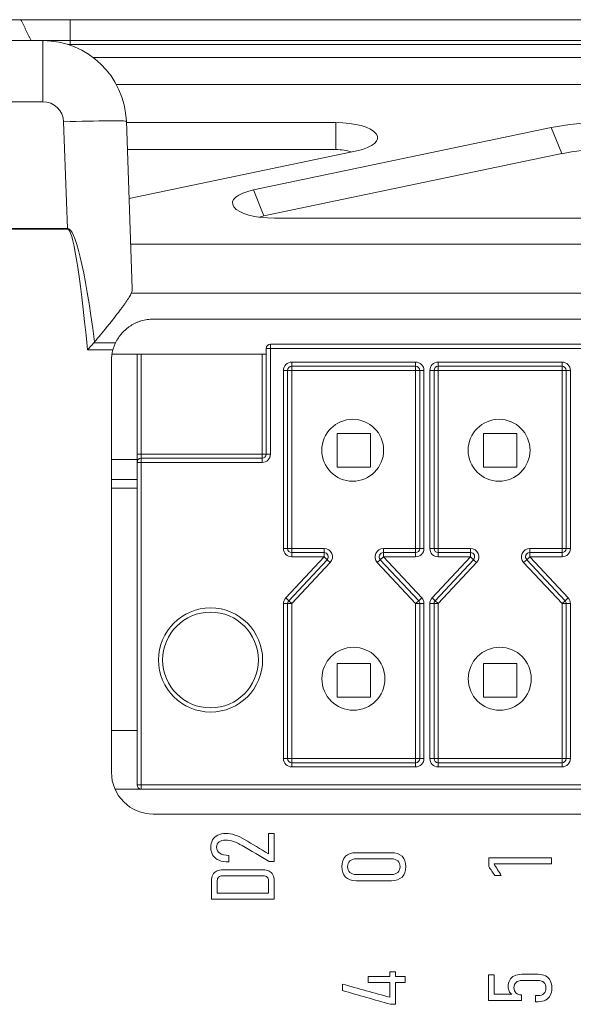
# Model space of a CAD drawing. Header units: millimetres. Extents: x 990 to 1809, y 0 to 562.
# Tile 10 of 256: x 1253 to 1266, y 216 to 239. Entities that reach past the tile are written whole.
import ezdxf

# ---------------------------------------------------------------- set-up
doc = ezdxf.new("R2010")
doc.units = ezdxf.units.MM
doc.layers.add('1', color=7, linetype='Continuous', true_color=0xffffff)
doc.layers.add('10', color=7, linetype='Continuous')

msp = doc.modelspace()

# ---------------------------------------------------------------- linework, layer by layer
at = {"layer": '1', "color": 7, "linetype": 'Continuous', "lineweight": 18}
for p, q in [((1235.329, 239.46), (1252.922, 239.46)), ((1254.103, 239.46), (1313.738, 239.46)), ((1253.165, 238.96), (1235.572, 238.96)), ((1236.808, 238.96), (1253.445, 238.96)), ((1253.445, 237.499), (1253.445, 238.96)), ((1313.738, 238.96), (1254.103, 238.96)), ((1254.103, 238.96), (1254.104, 238.868)), ((1253.445, 237.499), (1236.808, 237.499)), ((1254.034, 234.466), (1253.945, 237.017)), ((1255.444, 237.03), (1255.584, 233.028)), ((1255.445, 237), (1260.453, 237)), ((1260.453, 236.353), (1260.453, 237)), ((1258.483, 235.388), (1265.605, 236.879)), ((1265.605, 236.879), (1265.855, 236.256)), ((1260.453, 236.353), (1255.468, 236.353)), ((1260.953, 236.324), (1255.508, 235.185)), ((1265.855, 236.256), (1258.733, 234.766)), ((1258.483, 235.388), (1258.733, 234.766)), ((1266.581, 234.712), (1258.983, 234.712)), ((1254.034, 234.453), (1236.219, 234.453)), ((1255.088, 231.3), (1255.088, 221.46)), ((1255.101, 231.46), (1258.788, 231.46)), ((1255.089, 228.942), (1255.703, 228.942)), ((1255.703, 228.46), (1255.089, 228.46)), ((1255.701, 228.26), (1255.088, 228.26)), ((1256.088, 220.46), (1283.211, 220.46))]:
    msp.add_line(p, q, dxfattribs=at)
for centre, radius, start, end in [((1253.445, 236.96), 2, 2, 90), ((1253.445, 236.999), 0.5, 2, 90), ((1256.088, 231.3), 1, 164.642, 180), ((1256.088, 221.46), 1, 180, 270)]:
    msp.add_arc(centre, radius, start, end, dxfattribs=at)
for centre, major_axis, ratio, start_param, end_param in [((1253.945, 236.977), (-1.499, -0.052), 0.026161, 3.141593, 4.711475), ((1260.453, 236.638), (1, 0), 0.362446, 5.235988, 7.853982), ((1266.855, 236.094), (2.5, 0), 0.362446, 1.570796, 2.094395), ((1260.453, 236.172), (-0.5, 0), 0.362446, 3.894102, 4.712389), ((1266.855, 235.628), (-2, 0), 0.362446, 4.712389, 5.235988), ((1258.983, 235.075), (1, 0), 0.362446, 2.094395, 4.712389), ((1258.983, 234.609), (-0.5, 0), 0.362446, 5.235988, 5.504455), ((1255.367, 196.252), (-1.334, 38.215), 0.039228, 5.902606, 6.282272), ((1255.367, 196.252), (1.334, -38.202), 0.026161, 2.749303, 3.140679)]:
    msp.add_ellipse(centre, major_axis=major_axis, ratio=ratio, start_param=start_param, end_param=end_param, dxfattribs=at)
for points, degree in [([(1252.922, 239.46), (1253.193, 239.46), (1253.795, 239.46), (1254.103, 239.46)], 2), ([(1252.922, 239.46), (1253.165, 238.96)], 1), ([(1254.103, 239.46), (1254.103, 238.96)], 1), ([(1254.104, 238.868), (1254.084, 238.868), (1254.064, 238.868), (1254.044, 238.868)], 3), ([(1283.921, 237.906), (1255.207, 237.906)], 1), ([(1236.219, 234.466), (1254.034, 234.466)], 1), ([(1254.034, 234.453), (1254.034, 234.458), (1254.034, 234.462), (1254.034, 234.466)], 3), ([(1283.921, 234.091), (1274.463, 234.091), (1265.005, 234.091), (1255.547, 234.091)], 3), ([(1255.584, 233.028), (1255.585, 232.992), (1255.578, 232.957), (1255.562, 232.921)], 3), ([(1254.685, 231.752), (1254.68, 231.746), (1254.675, 231.74), (1254.67, 231.734)], 3), ([(1255.124, 231.565), (1254.921, 231.565), (1254.719, 231.565), (1254.516, 231.565)], 3), ([(1257.507, 219.842), (1257.535, 219.893), (1257.576, 219.932), (1257.63, 219.958)], 3), ([(1258.842, 219.996), (1258.888, 219.996), (1258.934, 219.996), (1258.98, 219.996)], 3), ([(1258.842, 219.51), (1258.842, 219.672), (1258.842, 219.834), (1258.842, 219.996)], 3), ([(1258.98, 219.996), (1258.98, 219.772), (1258.98, 219.549), (1258.98, 219.325)], 3), ([(1258.214, 219.707), (1258.142, 219.75), (1258.072, 219.783), (1258.004, 219.806)], 3), ([(1258.859, 219.325), (1258.644, 219.453), (1258.429, 219.58), (1258.214, 219.707)], 3), ([(1258.273, 219.856), (1258.463, 219.741), (1258.652, 219.625), (1258.842, 219.51)], 3), ([(1257.661, 219.357), (1257.597, 219.383), (1257.548, 219.422), (1257.515, 219.473)], 3), ([(1257.679, 219.525), (1257.729, 219.49), (1257.8, 219.473), (1257.893, 219.473)], 3), ([(1257.893, 219.473), (1257.893, 219.421), (1257.893, 219.369), (1257.894, 219.317)], 3), ([(1258.98, 219.325), (1258.94, 219.325), (1258.899, 219.325), (1258.859, 219.325)], 3), ([(1264.11, 219.416), (1264.61, 219.416), (1265.11, 219.416), (1265.61, 219.416)], 3), ([(1264.11, 219.206), (1264.11, 219.276), (1264.11, 219.346), (1264.11, 219.416)], 3), ([(1264.236, 219.268), (1264.294, 219.176), (1264.351, 219.084), (1264.408, 218.992)], 3), ([(1265.61, 219.268), (1265.152, 219.268), (1264.694, 219.268), (1264.236, 219.268)], 3), ([(1265.61, 219.416), (1265.61, 219.367), (1265.61, 219.317), (1265.61, 219.268)], 3), ([(1258.857, 219.1), (1258.897, 219.079), (1258.927, 219.049), (1258.948, 219.009)], 3), ([(1260.787, 219.067), (1260.823, 219.034), (1260.873, 219.017), (1260.938, 219.017)], 3), ([(1264.253, 218.992), (1264.205, 219.063), (1264.158, 219.135), (1264.11, 219.206)], 3), ([(1264.408, 218.992), (1264.357, 218.992), (1264.305, 218.992), (1264.253, 218.992)], 3), ([(1260.938, 218.869), (1260.829, 218.869), (1260.744, 218.898), (1260.685, 218.957)], 3), ([(1257.618, 218.574), (1258.026, 218.574), (1258.434, 218.574), (1258.842, 218.574)], 3), ([(1258.98, 218.426), (1258.48, 218.426), (1257.98, 218.426), (1257.48, 218.426)], 3), ([(1261.746, 216.579), (1261.746, 216.616), (1261.746, 216.654), (1261.746, 216.691)], 3), ([(1261.746, 216.691), (1261.791, 216.691), (1261.835, 216.691), (1261.879, 216.691)], 3), ([(1261.879, 216.691), (1261.879, 216.654), (1261.879, 216.616), (1261.879, 216.579)], 3), ([(1261.227, 216.579), (1261.4, 216.579), (1261.573, 216.579), (1261.746, 216.579)], 3), ([(1261.227, 216.436), (1261.227, 216.483), (1261.227, 216.531), (1261.227, 216.579)], 3), ([(1261.746, 216.436), (1261.573, 216.436), (1261.4, 216.436), (1261.227, 216.436)], 3), ([(1261.746, 216.08), (1261.746, 216.198), (1261.746, 216.317), (1261.746, 216.436)], 3), ([(1261.879, 216.579), (1261.956, 216.579), (1262.033, 216.579), (1262.11, 216.579)], 3), ([(1262.11, 216.436), (1262.033, 216.436), (1261.956, 216.436), (1261.879, 216.436)], 3), ([(1261.879, 216.436), (1261.879, 216.261), (1261.879, 216.087), (1261.879, 215.912)], 3), ([(1262.11, 216.579), (1262.11, 216.531), (1262.11, 216.483), (1262.11, 216.436)], 3), ([(1264.103, 216.617), (1264.149, 216.617), (1264.195, 216.617), (1264.241, 216.617)], 3), ([(1264.103, 216.007), (1264.103, 216.211), (1264.103, 216.414), (1264.103, 216.617)], 3), ([(1264.241, 216.617), (1264.241, 216.463), (1264.241, 216.31), (1264.241, 216.156)], 3), ([(1264.611, 216.493), (1264.637, 216.537), (1264.674, 216.571), (1264.722, 216.594)], 3), ([(1265.468, 216.591), (1265.517, 216.565), (1265.554, 216.528), (1265.58, 216.478)], 3), ([(1260.61, 216.395), (1260.989, 216.29), (1261.368, 216.185), (1261.746, 216.08)], 3), ([(1260.61, 216.241), (1260.61, 216.292), (1260.61, 216.344), (1260.61, 216.395)], 3), ([(1261.759, 215.912), (1261.376, 216.022), (1260.993, 216.131), (1260.61, 216.241)], 3), ([(1264.76, 216.183), (1264.792, 216.153), (1264.836, 216.137), (1264.893, 216.137)], 3), ([(1264.893, 216.007), (1264.629, 216.007), (1264.366, 216.007), (1264.103, 216.007)], 3), ([(1264.241, 216.156), (1264.381, 216.156), (1264.521, 216.156), (1264.661, 216.156)], 3), ([(1264.893, 216.137), (1264.893, 216.094), (1264.893, 216.051), (1264.893, 216.007)], 3), ([(1265.23, 215.974), (1265.23, 216.024), (1265.23, 216.073), (1265.23, 216.123)], 3), ([(1261.879, 215.912), (1261.839, 215.912), (1261.799, 215.912), (1261.759, 215.912)], 3)]:
    msp.add_open_spline(points, degree=degree, dxfattribs=at)
for points, knots in [([(1254.103, 238.96), (1254.047, 238.96), (1253.935, 238.96), (1253.769, 238.961), (1253.605, 238.961), (1253.498, 238.961), (1253.445, 238.961)], [0, 0, 0, 0, 0.250007, 0.500007, 0.750003, 1, 1, 1, 1]), ([(1283.921, 238.868), (1274.305, 238.868), (1264.366, 238.868), (1254.427, 238.868), (1254.104, 238.868)], [0, 0, 0, 0, 0.967462, 1, 1, 1, 1]), ([(1254.653, 238.554), (1254.675, 238.554), (1264.431, 238.554), (1274.186, 238.554), (1283.921, 238.554)], [0, 0, 0, 0, 0.002227, 1, 1, 1, 1]), ([(1255.562, 232.921), (1255.55, 232.892), (1255.532, 232.859), (1255.489, 232.787), (1255.463, 232.748), (1255.427, 232.694), (1255.42, 232.684), (1255.404, 232.661), (1255.396, 232.65), (1255.372, 232.616), (1255.355, 232.593), (1255.303, 232.522), (1255.265, 232.473), (1255.187, 232.371), (1255.145, 232.319), (1255.081, 232.237), (1255.059, 232.21), (1255.014, 232.154), (1254.992, 232.126), (1254.923, 232.042), (1254.877, 231.985), (1254.782, 231.869), (1254.734, 231.811), (1254.685, 231.752)], [0, 0, 0, 0, 0.125, 0.125, 0.25, 0.25, 0.28125, 0.28125, 0.3125, 0.3125, 0.375, 0.375, 0.5, 0.5, 0.625, 0.625, 0.6875, 0.6875, 0.75, 0.75, 0.875, 0.875, 1, 1, 1, 1]), ([(1255.562, 232.921), (1256.896, 232.921), (1258.229, 232.921), (1264.896, 232.921), (1270.229, 232.921), (1278.348, 232.921), (1281.134, 232.921), (1283.921, 232.921)], [0, 0, 0, 0, 0.141054, 0.141054, 0.705268, 0.705268, 1, 1, 1, 1]), ([(1256.088, 232.3), (1256.039, 232.3), (1255.991, 232.296), (1255.895, 232.282), (1255.848, 232.272), (1255.779, 232.251), (1255.757, 232.244), (1255.713, 232.227), (1255.691, 232.218), (1255.627, 232.188), (1255.587, 232.166), (1255.528, 232.129), (1255.509, 232.115), (1255.472, 232.088), (1255.455, 232.074), (1255.403, 232.029), (1255.37, 231.997), (1255.325, 231.946), (1255.31, 231.928), (1255.282, 231.892), (1255.269, 231.873), (1255.231, 231.816), (1255.208, 231.776), (1255.187, 231.734)], [0, 0, 0, 0, 0.125, 0.125, 0.25, 0.25, 0.3125, 0.3125, 0.375, 0.375, 0.5, 0.5, 0.5625, 0.5625, 0.625, 0.625, 0.75, 0.75, 0.8125, 0.8125, 0.875, 0.875, 1, 1, 1, 1]), ([(1283.211, 232.3), (1281.878, 232.3), (1280.545, 232.3), (1273.878, 232.3), (1268.545, 232.3), (1260.837, 232.3), (1258.463, 232.3), (1256.088, 232.3)], [0, 0, 0, 0, 0.147477, 0.147477, 0.737384, 0.737384, 1, 1, 1, 1]), ([(1254.516, 231.565), (1254.523, 231.572), (1254.529, 231.579), (1254.542, 231.593), (1254.549, 231.6), (1254.568, 231.622), (1254.581, 231.636), (1254.619, 231.678), (1254.644, 231.706), (1254.67, 231.734)], [0, 0, 0, 0, 0.125, 0.125, 0.25, 0.25, 0.5, 0.5, 1, 1, 1, 1]), ([(1254.67, 231.734), (1254.67, 231.734), (1254.67, 231.734), (1254.843, 231.734), (1255.015, 231.734), (1255.187, 231.734)], [0, 0, 0, 0, 0.001261, 0.001261, 1, 1, 1, 1]), ([(1255.187, 231.734), (1255.175, 231.707), (1255.163, 231.68), (1255.142, 231.624), (1255.132, 231.595), (1255.124, 231.565)], [0, 0, 0, 0, 0.5, 0.5, 1, 1, 1, 1]), ([(1257.63, 219.958), (1257.684, 219.985), (1257.749, 219.998), (1257.825, 219.998), (1257.89, 219.998), (1257.962, 219.986), (1258.119, 219.937), (1258.197, 219.902), (1258.273, 219.856)], [0, 0, 0, 0, 0.333333, 0.333333, 0.333333, 0.666667, 0.666667, 1, 1, 1, 1]), ([(1257.515, 219.473), (1257.481, 219.525), (1257.464, 219.586), (1257.464, 219.729), (1257.479, 219.791), (1257.507, 219.842)], [0, 0, 0, 0, 0.5, 0.5, 1, 1, 1, 1]), ([(1257.661, 219.796), (1257.622, 219.766), (1257.603, 219.724), (1257.603, 219.67), (1257.603, 219.607), (1257.628, 219.559), (1257.679, 219.525)], [0, 0, 0, 0, 0.5, 0.5, 0.5, 1, 1, 1, 1]), ([(1258.004, 219.806), (1257.936, 219.83), (1257.876, 219.841), (1257.823, 219.841), (1257.753, 219.841), (1257.699, 219.826), (1257.661, 219.796)], [0, 0, 0, 0, 0.5, 0.5, 0.5, 1, 1, 1, 1]), ([(1260.685, 219.452), (1260.744, 219.51), (1260.829, 219.539), (1260.938, 219.539), (1261.22, 219.539), (1261.501, 219.539), (1261.782, 219.539), (1261.892, 219.539), (1261.976, 219.51), (1262.036, 219.452)], [0, 0, 0, 0, 0.333333, 0.333333, 0.333333, 0.666667, 0.666667, 0.666667, 1, 1, 1, 1]), ([(1257.894, 219.317), (1257.893, 219.317), (1257.893, 219.317), (1257.893, 219.317), (1257.803, 219.317), (1257.725, 219.33), (1257.661, 219.357)], [0, 0, 0, 0, 0.5, 0.5, 0.5, 1, 1, 1, 1]), ([(1260.685, 218.957), (1260.625, 219.015), (1260.595, 219.098), (1260.595, 219.311), (1260.625, 219.393), (1260.685, 219.452)], [0, 0, 0, 0, 0.5, 0.5, 1, 1, 1, 1]), ([(1260.787, 219.342), (1260.751, 219.309), (1260.733, 219.263), (1260.733, 219.145), (1260.751, 219.099), (1260.787, 219.067)], [0, 0, 0, 0, 0.5, 0.5, 1, 1, 1, 1]), ([(1260.938, 219.017), (1261.22, 219.017), (1261.501, 219.017), (1261.782, 219.017), (1261.848, 219.017), (1261.898, 219.034), (1261.97, 219.099), (1261.988, 219.145), (1261.988, 219.263), (1261.97, 219.309), (1261.898, 219.375), (1261.848, 219.391), (1261.782, 219.391), (1261.501, 219.391), (1261.22, 219.391), (1260.938, 219.391), (1260.873, 219.391), (1260.823, 219.375), (1260.787, 219.342)], [0, 0, 0, 0, 0.142857, 0.142857, 0.142857, 0.285714, 0.285714, 0.428571, 0.428571, 0.571429, 0.571429, 0.714286, 0.714286, 0.714286, 0.857143, 0.857143, 0.857143, 1, 1, 1, 1]), ([(1262.036, 219.452), (1262.096, 219.393), (1262.126, 219.311), (1262.126, 219.098), (1262.096, 219.015), (1261.976, 218.898), (1261.892, 218.869), (1261.782, 218.869), (1261.501, 218.869), (1261.22, 218.869), (1260.938, 218.869)], [0, 0, 0, 0, 0.25, 0.25, 0.5, 0.5, 0.75, 0.75, 0.75, 1, 1, 1, 1]), ([(1257.48, 218.426), (1257.48, 218.572), (1257.48, 218.719), (1257.48, 218.865), (1257.48, 218.922), (1257.49, 218.97), (1257.532, 219.05), (1257.563, 219.08), (1257.643, 219.121), (1257.692, 219.131), (1257.749, 219.131), (1258.07, 219.131), (1258.39, 219.131), (1258.711, 219.131), (1258.768, 219.131), (1258.816, 219.121), (1258.857, 219.1)], [0, 0, 0, 0, 0.166667, 0.166667, 0.166667, 0.333333, 0.333333, 0.5, 0.5, 0.666667, 0.666667, 0.666667, 0.833333, 0.833333, 0.833333, 1, 1, 1, 1]), ([(1258.948, 219.009), (1258.969, 218.969), (1258.98, 218.921), (1258.98, 218.864), (1258.98, 218.718), (1258.98, 218.572), (1258.98, 218.426)], [0, 0, 0, 0, 0.5, 0.5, 0.5, 1, 1, 1, 1]), ([(1258.842, 218.574), (1258.842, 218.673), (1258.842, 218.772), (1258.842, 218.872), (1258.842, 218.907), (1258.831, 218.935), (1258.788, 218.973), (1258.758, 218.983), (1258.719, 218.983), (1258.393, 218.983), (1258.067, 218.983), (1257.741, 218.983), (1257.702, 218.983), (1257.672, 218.973), (1257.629, 218.935), (1257.618, 218.907), (1257.618, 218.872), (1257.618, 218.772), (1257.618, 218.673), (1257.618, 218.574)], [0, 0, 0, 0, 0.142857, 0.142857, 0.142857, 0.285714, 0.285714, 0.428571, 0.428571, 0.428571, 0.571429, 0.571429, 0.571429, 0.714286, 0.714286, 0.857143, 0.857143, 0.857143, 1, 1, 1, 1]), ([(1264.661, 216.156), (1264.633, 216.172), (1264.612, 216.197), (1264.581, 216.262), (1264.573, 216.297), (1264.573, 216.332), (1264.573, 216.395), (1264.586, 216.448), (1264.611, 216.493)], [0, 0, 0, 0, 0.333333, 0.333333, 0.666667, 0.666667, 0.666667, 1, 1, 1, 1]), ([(1264.762, 216.437), (1264.729, 216.407), (1264.713, 216.365), (1264.713, 216.256), (1264.729, 216.213), (1264.76, 216.183)], [0, 0, 0, 0, 0.5, 0.5, 1, 1, 1, 1]), ([(1264.722, 216.594), (1264.771, 216.618), (1264.829, 216.63), (1264.898, 216.63), (1265.029, 216.63), (1265.161, 216.63), (1265.292, 216.63), (1265.361, 216.63), (1265.42, 216.617), (1265.468, 216.591)], [0, 0, 0, 0, 0.333333, 0.333333, 0.333333, 0.666667, 0.666667, 0.666667, 1, 1, 1, 1]), ([(1265.429, 216.433), (1265.397, 216.465), (1265.351, 216.481), (1265.292, 216.481), (1265.161, 216.481), (1265.029, 216.481), (1264.898, 216.481), (1264.84, 216.481), (1264.794, 216.466), (1264.762, 216.437)], [0, 0, 0, 0, 0.333333, 0.333333, 0.333333, 0.666667, 0.666667, 0.666667, 1, 1, 1, 1]), ([(1265.23, 216.123), (1265.251, 216.123), (1265.272, 216.123), (1265.293, 216.123), (1265.352, 216.123), (1265.397, 216.138), (1265.462, 216.2), (1265.478, 216.244), (1265.478, 216.357), (1265.462, 216.402), (1265.429, 216.433)], [0, 0, 0, 0, 0.25, 0.25, 0.25, 0.5, 0.5, 0.75, 0.75, 1, 1, 1, 1]), ([(1265.58, 216.478), (1265.605, 216.429), (1265.618, 216.37), (1265.618, 216.232), (1265.605, 216.173), (1265.58, 216.124)], [0, 0, 0, 0, 0.5, 0.5, 1, 1, 1, 1]), ([(1265.58, 216.124), (1265.554, 216.075), (1265.517, 216.038), (1265.421, 215.987), (1265.362, 215.974), (1265.293, 215.974), (1265.272, 215.974), (1265.251, 215.974), (1265.23, 215.974)], [0, 0, 0, 0, 0.333333, 0.333333, 0.666667, 0.666667, 0.666667, 1, 1, 1, 1])]:
    msp.add_open_spline(points, degree=3, knots=knots, dxfattribs=at)
at = {"layer": '10', "color": 7, "linetype": 'Continuous', "lineweight": 18}
for p, q in [((1258.788, 231.6), (1258.888, 231.6)), ((1258.788, 229.07), (1258.788, 231.6)), ((1258.888, 231.7), (1258.888, 231.6)), ((1258.888, 231.7), (1280.401, 231.7)), ((1280.401, 231.6), (1258.888, 231.6)), ((1258.888, 231.6), (1258.888, 229.07)), ((1255.701, 229.07), (1255.701, 231.46)), ((1255.801, 231.46), (1255.801, 229.07)), ((1258.688, 229.07), (1258.688, 231.46)), ((1259.401, 231.27), (1259.401, 231.17)), ((1259.401, 231.27), (1262.361, 231.27)), ((1262.361, 231.27), (1262.361, 231.17)), ((1262.901, 231.27), (1265.861, 231.27)), ((1262.901, 231.27), (1262.901, 231.17)), ((1265.861, 231.27), (1265.861, 231.17)), ((1259.201, 231.07), (1259.301, 231.07)), ((1259.201, 231.07), (1259.201, 226.815)), ((1259.301, 231.07), (1259.401, 231.07)), ((1259.301, 231.07), (1259.301, 226.815)), ((1259.401, 231.17), (1259.401, 231.07)), ((1262.361, 231.17), (1259.401, 231.17)), ((1259.401, 231.07), (1259.401, 226.815)), ((1262.361, 231.07), (1259.401, 231.07)), ((1262.361, 231.17), (1262.361, 231.07)), ((1262.361, 226.815), (1262.361, 231.07)), ((1262.461, 231.07), (1262.361, 231.07)), ((1262.461, 231.07), (1262.561, 231.07)), ((1262.461, 226.815), (1262.461, 231.07)), ((1262.561, 231.07), (1262.561, 226.815)), ((1262.701, 231.07), (1262.801, 231.07)), ((1262.701, 231.07), (1262.701, 226.815)), ((1262.801, 231.07), (1262.901, 231.07)), ((1262.801, 231.07), (1262.801, 226.815)), ((1262.901, 231.17), (1262.901, 231.07)), ((1265.861, 231.17), (1262.901, 231.17)), ((1265.861, 231.07), (1262.901, 231.07)), ((1262.901, 231.07), (1262.901, 226.815)), ((1265.861, 231.17), (1265.861, 231.07)), ((1265.961, 231.07), (1265.861, 231.07)), ((1265.861, 226.815), (1265.861, 231.07)), ((1265.961, 231.07), (1266.061, 231.07)), ((1265.961, 226.815), (1265.961, 231.07)), ((1266.061, 231.07), (1266.061, 226.815)), ((1261.281, 229.56), (1260.481, 229.56)), ((1260.481, 229.56), (1260.481, 228.76)), ((1261.281, 229.56), (1261.281, 228.76)), ((1264.781, 229.56), (1263.981, 229.56)), ((1263.981, 229.56), (1263.981, 228.76)), ((1264.781, 229.56), (1264.781, 228.76)), ((1255.701, 229.07), (1255.701, 228.87)), ((1255.701, 229.07), (1255.801, 229.07)), ((1255.801, 229.07), (1258.688, 229.07)), ((1255.801, 229.07), (1255.801, 228.97)), ((1255.801, 228.97), (1258.688, 228.97)), ((1255.801, 228.97), (1255.801, 228.87)), ((1258.688, 229.07), (1258.788, 229.07)), ((1258.688, 229.07), (1258.688, 228.97)), ((1258.688, 228.87), (1258.688, 228.97)), ((1258.788, 229.07), (1258.888, 229.07)), ((1255.801, 228.87), (1255.701, 228.87)), ((1255.701, 221.16), (1255.701, 228.87)), ((1258.688, 228.87), (1255.801, 228.87)), ((1255.801, 228.87), (1255.801, 221.16)), ((1261.281, 228.76), (1260.481, 228.76)), ((1264.781, 228.76), (1263.981, 228.76)), ((1259.201, 226.815), (1259.301, 226.815)), ((1259.301, 226.815), (1259.401, 226.815)), ((1259.401, 226.815), (1260.173, 226.815)), ((1259.401, 226.715), (1259.401, 226.815)), ((1260.173, 226.715), (1260.173, 226.815)), ((1261.59, 226.815), (1262.361, 226.815)), ((1261.59, 226.815), (1261.59, 226.715)), ((1262.461, 226.815), (1262.361, 226.815)), ((1262.361, 226.715), (1262.361, 226.815)), ((1262.561, 226.815), (1262.461, 226.815)), ((1262.701, 226.815), (1262.801, 226.815)), ((1262.801, 226.815), (1262.901, 226.815)), ((1262.901, 226.815), (1263.673, 226.815)), ((1262.901, 226.715), (1262.901, 226.815)), ((1263.673, 226.715), (1263.673, 226.815)), ((1265.09, 226.815), (1265.861, 226.815)), ((1265.09, 226.815), (1265.09, 226.715)), ((1265.961, 226.815), (1265.861, 226.815)), ((1265.861, 226.715), (1265.861, 226.815)), ((1266.061, 226.815), (1265.961, 226.815)), ((1259.255, 225.631), (1260.173, 226.615)), ((1260.246, 226.546), (1259.328, 225.562)), ((1259.401, 226.715), (1260.173, 226.715)), ((1259.401, 226.615), (1259.401, 226.715)), ((1259.401, 226.615), (1260.173, 226.615)), ((1260.173, 226.615), (1260.173, 226.715)), ((1260.173, 226.615), (1260.246, 226.546)), ((1260.246, 226.546), (1260.319, 226.478)), ((1261.517, 226.546), (1261.444, 226.478)), ((1261.517, 226.546), (1261.59, 226.615)), ((1262.434, 225.562), (1261.517, 226.546)), ((1261.59, 226.615), (1261.59, 226.715)), ((1261.59, 226.715), (1262.361, 226.715)), ((1262.507, 225.631), (1261.59, 226.615)), ((1261.59, 226.615), (1262.361, 226.615)), ((1262.361, 226.715), (1262.361, 226.615)), ((1262.755, 225.631), (1263.673, 226.615)), ((1263.746, 226.546), (1262.828, 225.562)), ((1262.901, 226.715), (1263.673, 226.715)), ((1262.901, 226.615), (1262.901, 226.715)), ((1262.901, 226.615), (1263.673, 226.615)), ((1263.673, 226.615), (1263.673, 226.715)), ((1263.673, 226.615), (1263.746, 226.546)), ((1263.746, 226.546), (1263.819, 226.478)), ((1265.017, 226.546), (1264.944, 226.478)), ((1265.017, 226.546), (1265.09, 226.615)), ((1265.934, 225.562), (1265.017, 226.546)), ((1265.09, 226.615), (1265.09, 226.715)), ((1265.09, 226.715), (1265.861, 226.715)), ((1266.007, 225.631), (1265.09, 226.615)), ((1265.09, 226.615), (1265.861, 226.615)), ((1265.861, 226.715), (1265.861, 226.615)), ((1260.319, 226.478), (1259.401, 225.494)), ((1262.361, 225.494), (1261.444, 226.478)), ((1263.819, 226.478), (1262.901, 225.494)), ((1265.861, 225.494), (1264.944, 226.478)), ((1259.328, 225.562), (1259.255, 225.631)), ((1262.434, 225.562), (1262.507, 225.631)), ((1262.828, 225.562), (1262.755, 225.631)), ((1265.934, 225.562), (1266.007, 225.631)), ((1259.201, 225.494), (1259.201, 221.79)), ((1259.301, 225.494), (1259.201, 225.494)), ((1259.401, 225.494), (1259.301, 225.494)), ((1259.301, 225.494), (1259.301, 221.79)), ((1259.328, 225.562), (1259.401, 225.494)), ((1259.401, 225.494), (1259.401, 221.79)), ((1262.361, 225.494), (1262.434, 225.562)), ((1262.361, 225.494), (1262.461, 225.494)), ((1262.361, 221.79), (1262.361, 225.494)), ((1262.461, 221.79), (1262.461, 225.494)), ((1262.461, 225.494), (1262.561, 225.494)), ((1262.561, 225.494), (1262.561, 221.79)), ((1262.701, 225.494), (1262.701, 221.79)), ((1262.801, 225.494), (1262.701, 225.494)), ((1262.901, 225.494), (1262.801, 225.494)), ((1262.801, 225.494), (1262.801, 221.79)), ((1262.828, 225.562), (1262.901, 225.494)), ((1262.901, 225.494), (1262.901, 221.79)), ((1265.861, 225.494), (1265.934, 225.562)), ((1265.861, 221.79), (1265.861, 225.494)), ((1265.861, 225.494), (1265.961, 225.494)), ((1265.961, 225.494), (1266.061, 225.494)), ((1265.961, 221.79), (1265.961, 225.494)), ((1266.061, 225.494), (1266.061, 221.79)), ((1261.281, 224.06), (1260.481, 224.06)), ((1260.481, 223.26), (1260.481, 224.06)), ((1261.281, 223.26), (1261.281, 224.06)), ((1264.781, 224.06), (1263.981, 224.06)), ((1263.981, 223.26), (1263.981, 224.06)), ((1264.781, 223.26), (1264.781, 224.06)), ((1261.281, 223.26), (1260.481, 223.26)), ((1264.781, 223.26), (1263.981, 223.26)), ((1255.088, 222.46), (1255.66, 222.46)), ((1255.66, 222.46), (1255.701, 222.46)), ((1259.301, 221.79), (1259.201, 221.79)), ((1259.401, 221.79), (1259.301, 221.79)), ((1259.401, 221.79), (1262.361, 221.79)), ((1259.401, 221.79), (1259.401, 221.69)), ((1259.401, 221.69), (1262.361, 221.69)), ((1259.401, 221.69), (1259.401, 221.59)), ((1262.361, 221.59), (1259.401, 221.59)), ((1262.361, 221.79), (1262.461, 221.79)), ((1262.361, 221.79), (1262.361, 221.69)), ((1262.361, 221.69), (1262.361, 221.59)), ((1262.461, 221.79), (1262.561, 221.79)), ((1262.801, 221.79), (1262.701, 221.79)), ((1262.901, 221.79), (1262.801, 221.79)), ((1262.901, 221.79), (1262.901, 221.69)), ((1262.901, 221.79), (1265.861, 221.79)), ((1262.901, 221.69), (1262.901, 221.59)), ((1262.901, 221.69), (1265.861, 221.69)), ((1265.861, 221.59), (1262.901, 221.59)), ((1265.861, 221.79), (1265.961, 221.79)), ((1265.861, 221.79), (1265.861, 221.69)), ((1265.861, 221.69), (1265.861, 221.59)), ((1265.961, 221.79), (1266.061, 221.79)), ((1255.801, 221.16), (1255.701, 221.16)), ((1255.801, 221.16), (1283.511, 221.16)), ((1255.801, 221.06), (1255.801, 221.16)), ((1255.802, 221.06), (1255.172, 221.06)), ((1283.511, 221.06), (1255.801, 221.06))]:
    msp.add_line(p, q, dxfattribs=at)
for centre, radius in [((1260.856, 229.163), 0.74), ((1264.356, 229.163), 0.74), ((1257.457, 224.147), 1.245), ((1257.457, 224.147), 1.145), ((1260.873, 223.698), 0.753), ((1264.373, 223.698), 0.753)]:
    msp.add_circle(centre, radius, dxfattribs=at)
for centre, radius, start, end in [((1258.888, 231.6), 0.1, 90, 180), ((1259.401, 231.07), 0.2, 90, 180), ((1262.361, 231.07), 0.2, 0, 90), ((1262.901, 231.07), 0.2, 90, 180), ((1265.861, 231.07), 0.2, 0, 90), ((1259.401, 231.07), 0.1, 90, 180), ((1262.361, 231.07), 0.1, 0, 90), ((1262.901, 231.07), 0.1, 90, 180), ((1265.861, 231.07), 0.1, 0, 90), ((1255.801, 228.87), 0.1, 90, 180), ((1258.688, 229.07), 0.1, 270, 0), ((1258.688, 229.07), 0.2, 270, 0), ((1259.401, 226.815), 0.2, 180, 270), ((1259.401, 226.815), 0.1, 180, 270), ((1260.173, 226.615), 0.2, 317, 90), ((1261.59, 226.615), 0.2, 90, 223), ((1262.361, 226.815), 0.2, 270, 0), ((1262.361, 226.815), 0.1, 270, 0), ((1262.901, 226.815), 0.2, 180, 270), ((1262.901, 226.815), 0.1, 180, 270), ((1263.673, 226.615), 0.2, 317, 90), ((1265.09, 226.615), 0.2, 90, 223), ((1265.861, 226.815), 0.2, 270, 0), ((1265.861, 226.815), 0.1, 270, 0), ((1260.173, 226.615), 0.1, 317, 90), ((1261.59, 226.615), 0.1, 90, 223), ((1263.673, 226.615), 0.1, 317, 90), ((1265.09, 226.615), 0.1, 90, 223), ((1259.401, 225.494), 0.2, 137, 180), ((1262.361, 225.494), 0.2, 0, 43), ((1262.901, 225.494), 0.2, 137, 180), ((1265.861, 225.494), 0.2, 0, 43), ((1259.401, 225.494), 0.1, 137, 180), ((1262.361, 225.494), 0.1, 0, 43), ((1262.901, 225.494), 0.1, 137, 180), ((1265.861, 225.494), 0.1, 0, 43), ((1259.401, 221.79), 0.2, 180, 270), ((1259.401, 221.79), 0.1, 180, 270), ((1262.361, 221.79), 0.2, 270, 0), ((1262.361, 221.79), 0.1, 270, 0), ((1262.901, 221.79), 0.2, 180, 270), ((1262.901, 221.79), 0.1, 180, 270), ((1265.861, 221.79), 0.2, 270, 0), ((1265.861, 221.79), 0.1, 270, 0), ((1255.801, 221.16), 0.1, 180, 270)]:
    msp.add_arc(centre, radius, start, end, dxfattribs=at)

doc.saveas('drawing.dxf')
